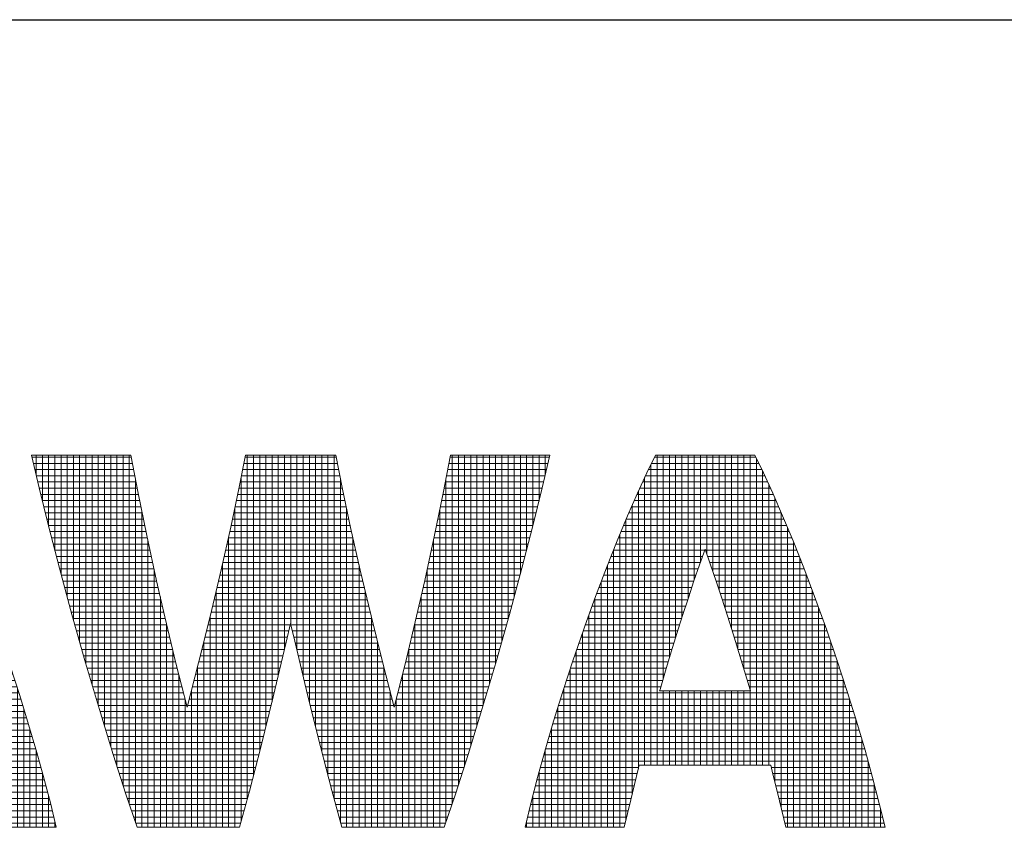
# Model space of a CAD drawing. Header units: millimetres. Extents: x 0 to 1300, y 0 to 891.
# Tile 4 of 124: x 532 to 580, y 51 to 90. Entities that reach past the tile are written whole.
import ezdxf

# ---------------------------------------------------------------- set-up
doc = ezdxf.new("R2010")
doc.units = ezdxf.units.MM
doc.header["$LTSCALE"] = 0.54643
doc.layers.add('NoLayerName_001', color=7, linetype='Continuous')

# ---------------------------------------------------------------- blocks, each defined once
blk = doc.blocks.new('*X153')
at = {"color": 2, "linetype": 'Continuous', "lineweight": 13}
for p, q in [((0, 5.966), (1.599, 5.966)), ((0.068, 5.672), (0.068, 6)), ((0.168, 5.253), (0.168, 6)), ((0.268, 4.847), (0.268, 6)), ((0.368, 4.461), (0.368, 6)), ((0.468, 4.079), (0.468, 6)), ((0.568, 3.711), (0.568, 6)), ((0.668, 3.346), (0.668, 6)), ((0.768, 2.993), (0.768, 6)), ((0.868, 2.64), (0.868, 6)), ((0.968, 2.301), (0.968, 6)), ((1.068, 1.961), (1.068, 6)), ((1.168, 1.633), (1.168, 6)), ((1.268, 1.307), (1.268, 6)), ((1.368, 0.989), (1.368, 6)), ((1.468, 0.676), (1.468, 6)), ((1.568, 0.371), (1.568, 6)), ((3.435, 5.966), (4.899, 5.966)), ((3.468, 0.46), (3.468, 6)), ((3.568, 0.838), (3.568, 6)), ((3.668, 1.222), (3.668, 6)), ((3.768, 1.621), (3.768, 6)), ((3.868, 2.023), (3.868, 6)), ((3.968, 2.44), (3.968, 6)), ((4.068, 2.859), (4.068, 6)), ((4.168, 3.281), (4.168, 6)), ((4.268, 2.853), (4.268, 6)), ((4.368, 2.433), (4.368, 6)), ((4.468, 2.017), (4.468, 6)), ((4.568, 1.615), (4.568, 6)), ((4.668, 1.217), (4.668, 6)), ((4.768, 0.833), (4.768, 6)), ((4.868, 0.455), (4.868, 6)), ((6.736, 5.966), (8.334, 5.966)), ((6.768, 0.376), (6.768, 6)), ((6.868, 0.681), (6.868, 6)), ((6.968, 0.993), (6.968, 6)), ((7.068, 1.311), (7.068, 6)), ((7.168, 1.637), (7.168, 6)), ((7.268, 1.966), (7.268, 6)), ((7.368, 2.305), (7.368, 6)), ((7.468, 2.645), (7.468, 6)), ((7.568, 2.998), (7.568, 6)), ((7.668, 3.351), (7.668, 6)), ((7.768, 3.716), (7.768, 6)), ((7.868, 4.084), (7.868, 6)), ((7.968, 4.466), (7.968, 6)), ((8.068, 4.852), (8.068, 6)), ((8.168, 5.259), (8.168, 6)), ((8.268, 5.679), (8.268, 6)), ((0.023, 5.866), (1.618, 5.866)), ((0.046, 5.766), (1.637, 5.766)), ((3.396, 5.766), (4.938, 5.766)), ((3.416, 5.866), (4.918, 5.866)), ((6.697, 5.766), (8.288, 5.766)), ((6.716, 5.866), (8.311, 5.866)), ((0.069, 5.666), (1.656, 5.666)), ((0.092, 5.566), (1.675, 5.566)), ((1.668, 0.073), (1.668, 5.605)), ((3.357, 5.566), (4.978, 5.566)), ((3.368, 0.095), (3.368, 5.623)), ((3.376, 5.666), (4.958, 5.666)), ((4.968, 0.089), (4.968, 5.616)), ((6.659, 5.566), (8.242, 5.566)), ((6.668, 0.077), (6.668, 5.612)), ((6.678, 5.666), (8.265, 5.666)), ((0.115, 5.466), (1.694, 5.466)), ((3.337, 5.466), (4.997, 5.466)), ((6.64, 5.466), (8.219, 5.466)), ((0.14, 5.366), (1.714, 5.366)), ((0.164, 5.266), (1.734, 5.266)), ((3.295, 5.266), (5.04, 5.266)), ((3.316, 5.366), (5.018, 5.366)), ((6.6, 5.266), (8.17, 5.266)), ((6.62, 5.366), (8.194, 5.366)), ((0.189, 5.166), (1.755, 5.166)), ((1.768, 0), (1.768, 5.103)), ((3.268, 0), (3.268, 5.14)), ((3.273, 5.166), (5.061, 5.166)), ((5.068, 0), (5.068, 5.133)), ((6.568, 0), (6.568, 5.109)), ((6.579, 5.166), (8.145, 5.166)), ((0.214, 5.066), (1.775, 5.066)), ((0.238, 4.966), (1.796, 4.966)), ((3.231, 4.966), (5.103, 4.966)), ((3.252, 5.066), (5.082, 5.066)), ((6.538, 4.966), (8.096, 4.966)), ((6.559, 5.066), (8.121, 5.066)), ((0.263, 4.866), (1.816, 4.866)), ((0.289, 4.766), (1.837, 4.766)), ((3.188, 4.766), (5.146, 4.766)), ((3.21, 4.866), (5.124, 4.866)), ((6.497, 4.766), (8.046, 4.766)), ((6.518, 4.866), (8.071, 4.866)), ((0.314, 4.666), (1.858, 4.666)), ((1.868, 0), (1.868, 4.62)), ((3.165, 4.666), (5.169, 4.666)), ((3.168, 0), (3.168, 4.678)), ((5.168, 0), (5.168, 4.672)), ((6.468, 0), (6.468, 4.627)), ((6.476, 4.666), (8.02, 4.666)), ((0.34, 4.566), (1.879, 4.566)), ((0.366, 4.466), (1.901, 4.466)), ((3.12, 4.466), (5.214, 4.466)), ((3.143, 4.566), (5.192, 4.566)), ((6.433, 4.466), (7.968, 4.466)), ((6.455, 4.566), (7.994, 4.566)), ((0.392, 4.366), (1.923, 4.366)), ((3.098, 4.366), (5.237, 4.366)), ((6.411, 4.366), (7.942, 4.366)), ((0.418, 4.266), (1.945, 4.266)), ((0.444, 4.166), (1.967, 4.166)), ((1.968, 0), (1.968, 4.161)), ((3.053, 4.166), (5.282, 4.166)), ((3.068, 0), (3.068, 4.234)), ((3.075, 4.266), (5.259, 4.266)), ((5.268, 0), (5.268, 4.228)), ((6.368, 0), (6.368, 4.167)), ((6.368, 4.166), (7.89, 4.166)), ((6.389, 4.266), (7.916, 4.266)), ((0.471, 4.066), (1.988, 4.066)), ((0.498, 3.966), (2.01, 3.966)), ((3.005, 3.966), (5.329, 3.966)), ((3.029, 4.066), (5.305, 4.066)), ((6.324, 3.966), (7.836, 3.966)), ((6.346, 4.066), (7.863, 4.066)), ((0.526, 3.866), (2.033, 3.866)), ((2.968, 0), (2.968, 3.808)), ((2.982, 3.866), (5.353, 3.866)), ((6.301, 3.866), (7.809, 3.866)), ((0.553, 3.766), (2.056, 3.766)), ((0.58, 3.666), (2.079, 3.666)), ((2.068, 0), (2.068, 3.714)), ((2.934, 3.666), (5.4, 3.666)), ((2.958, 3.766), (5.376, 3.766)), ((5.368, 0), (5.368, 3.803)), ((6.256, 3.666), (7.754, 3.666)), ((6.268, 0), (6.268, 3.72)), ((6.278, 3.766), (7.781, 3.766)), ((0.607, 3.566), (2.101, 3.566)), ((2.91, 3.566), (5.424, 3.566)), ((6.233, 3.566), (7.727, 3.566)), ((0.634, 3.466), (2.124, 3.466)), ((0.662, 3.366), (2.147, 3.366)), ((2.862, 3.366), (5.472, 3.366)), ((2.868, 0), (2.868, 3.389)), ((2.887, 3.466), (5.448, 3.466)), ((5.468, 0), (5.468, 3.384)), ((6.187, 3.366), (7.672, 3.366)), ((6.21, 3.466), (7.7, 3.466)), ((0.69, 3.266), (2.171, 3.266)), ((2.168, 0), (2.168, 3.281)), ((2.837, 3.266), (4.163, 3.266)), ((4.171, 3.266), (5.497, 3.266)), ((6.163, 3.266), (7.644, 3.266)), ((6.168, 0), (6.168, 3.287)), ((0.719, 3.166), (2.195, 3.166)), ((0.747, 3.066), (2.219, 3.066)), ((2.787, 3.066), (4.116, 3.066)), ((2.812, 3.166), (4.14, 3.166)), ((4.194, 3.166), (5.522, 3.166)), ((4.218, 3.066), (5.547, 3.066)), ((6.115, 3.066), (7.587, 3.066)), ((6.139, 3.166), (7.616, 3.166)), ((0.775, 2.966), (2.243, 2.966)), ((0.804, 2.866), (2.267, 2.866)), ((2.268, 0), (2.268, 2.863)), ((2.737, 2.866), (4.069, 2.866)), ((2.762, 2.966), (4.093, 2.966)), ((2.768, 0), (2.768, 2.988)), ((4.241, 2.966), (5.572, 2.966)), ((4.265, 2.866), (5.597, 2.866)), ((5.568, 0), (5.568, 2.983)), ((6.067, 2.866), (7.531, 2.866)), ((6.068, 0), (6.068, 2.869)), ((6.091, 2.966), (7.559, 2.966)), ((0.832, 2.766), (2.291, 2.766)), ((2.712, 2.766), (4.046, 2.766)), ((4.288, 2.766), (5.622, 2.766)), ((6.043, 2.766), (7.502, 2.766)), ((0.86, 2.666), (2.315, 2.666)), ((0.889, 2.566), (2.34, 2.566)), ((2.662, 2.566), (3.998, 2.566)), ((2.668, 0), (2.668, 2.59)), ((2.688, 2.666), (4.022, 2.666)), ((4.312, 2.666), (5.647, 2.666)), ((4.336, 2.566), (5.673, 2.566)), ((5.668, 0), (5.668, 2.585)), ((5.994, 2.566), (7.445, 2.566)), ((6.019, 2.666), (7.474, 2.666)), ((0.919, 2.466), (2.365, 2.466)), ((2.368, 0), (2.368, 2.455)), ((2.635, 2.466), (3.974, 2.466)), ((4.36, 2.466), (5.699, 2.466)), ((5.968, 0), (5.968, 2.46)), ((5.969, 2.466), (7.415, 2.466)), ((0.948, 2.366), (2.39, 2.366)), ((0.978, 2.266), (2.415, 2.266)), ((2.583, 2.266), (3.927, 2.266)), ((2.609, 2.366), (3.95, 2.366)), ((4.384, 2.366), (5.725, 2.366)), ((4.407, 2.266), (5.751, 2.266)), ((5.919, 2.266), (7.356, 2.266)), ((5.944, 2.366), (7.386, 2.366)), ((1.007, 2.166), (2.44, 2.166)), ((1.037, 2.066), (2.466, 2.066)), ((2.531, 2.066), (3.879, 2.066)), ((2.557, 2.166), (3.903, 2.166)), ((2.568, 0), (2.568, 2.207)), ((4.431, 2.166), (5.777, 2.166)), ((4.456, 2.066), (5.803, 2.066)), ((5.768, 0), (5.768, 2.202)), ((5.868, 0), (5.868, 2.062)), ((5.869, 2.066), (7.297, 2.066)), ((5.894, 2.166), (7.327, 2.166)), ((1.066, 1.966), (2.491, 1.966)), ((2.468, 0), (2.468, 2.058)), ((2.505, 1.966), (3.854, 1.966)), ((4.48, 1.966), (5.829, 1.966)), ((5.844, 1.966), (7.268, 1.966)), ((1.096, 1.866), (3.829, 1.866)), ((1.127, 1.766), (3.804, 1.766)), ((4.505, 1.866), (7.238, 1.866)), ((4.53, 1.766), (7.207, 1.766)), ((1.157, 1.666), (3.779, 1.666)), ((4.555, 1.666), (7.177, 1.666)), ((1.188, 1.566), (3.754, 1.566)), ((1.219, 1.466), (3.729, 1.466)), ((4.58, 1.566), (7.146, 1.566)), ((4.605, 1.466), (7.115, 1.466)), ((1.25, 1.366), (3.704, 1.366)), ((4.63, 1.366), (7.085, 1.366)), ((1.28, 1.266), (3.679, 1.266)), ((1.311, 1.166), (3.653, 1.166)), ((4.655, 1.266), (7.054, 1.266)), ((4.681, 1.166), (7.023, 1.166)), ((1.343, 1.066), (3.627, 1.066)), ((1.375, 0.966), (3.601, 0.966)), ((4.707, 1.066), (6.991, 1.066)), ((4.733, 0.966), (6.959, 0.966)), ((1.407, 0.866), (3.575, 0.866)), ((4.759, 0.866), (6.927, 0.866)), ((1.439, 0.766), (3.549, 0.766)), ((1.471, 0.666), (3.523, 0.666)), ((4.785, 0.766), (6.895, 0.766)), ((4.811, 0.666), (6.863, 0.666)), ((1.503, 0.566), (3.497, 0.566)), ((4.837, 0.566), (6.831, 0.566)), ((1.536, 0.466), (3.469, 0.466)), ((1.569, 0.366), (3.442, 0.366)), ((4.865, 0.466), (6.798, 0.466)), ((4.892, 0.366), (6.765, 0.366)), ((1.603, 0.266), (3.415, 0.266)), ((1.636, 0.166), (3.387, 0.166)), ((4.919, 0.266), (6.731, 0.266)), ((4.947, 0.166), (6.698, 0.166)), ((1.67, 0.066), (3.36, 0.066)), ((4.974, 0.066), (6.664, 0.066))]:
    blk.add_line(p, q, dxfattribs=at)
blk = doc.blocks.new('*X156')
at = {"color": 2, "linetype": 'Continuous', "lineweight": 13}
for p, q in [((1.936, 0.999), (1.936, 5.95)), ((1.944, 5.966), (3.577, 5.966)), ((2.036, 2.223), (2.036, 6)), ((2.136, 2.563), (2.136, 6)), ((2.236, 2.893), (2.236, 6)), ((2.336, 3.214), (2.336, 6)), ((2.436, 3.527), (2.436, 6)), ((2.536, 3.831), (2.536, 6)), ((2.636, 4.127), (2.636, 6)), ((2.736, 4.415), (2.736, 6)), ((2.836, 4.268), (2.836, 6)), ((2.936, 3.977), (2.936, 6)), ((3.036, 3.677), (3.036, 6)), ((3.136, 3.368), (3.136, 6)), ((3.236, 3.05), (3.236, 6)), ((3.336, 2.724), (3.336, 6)), ((3.436, 2.389), (3.436, 6)), ((3.536, 0.999), (3.536, 6)), ((1.836, 0.999), (1.836, 5.744)), ((1.847, 5.766), (3.674, 5.766)), ((1.895, 5.866), (3.625, 5.866)), ((3.636, 0.999), (3.636, 5.844)), ((1.754, 5.566), (3.767, 5.566)), ((1.8, 5.666), (3.721, 5.666)), ((3.736, 0.999), (3.736, 5.634)), ((1.708, 5.466), (3.813, 5.466)), ((1.736, 0.999), (1.736, 5.528)), ((3.836, 0.935), (3.836, 5.416)), ((1.619, 5.266), (3.902, 5.266)), ((1.636, 0.739), (1.636, 5.306)), ((1.662, 5.366), (3.858, 5.366)), ((1.536, 0.328), (1.536, 5.078)), ((1.575, 5.166), (3.946, 5.166)), ((3.936, 0.531), (3.936, 5.189)), ((1.489, 4.966), (4.032, 4.966)), ((1.531, 5.066), (3.989, 5.066)), ((4.036, 0.105), (4.036, 4.956)), ((1.405, 4.766), (4.115, 4.766)), ((1.436, 0), (1.436, 4.839)), ((1.447, 4.866), (4.073, 4.866)), ((1.364, 4.666), (4.157, 4.666)), ((4.136, 0), (4.136, 4.716)), ((1.284, 4.466), (2.754, 4.466)), ((1.324, 4.566), (4.197, 4.566)), ((1.336, 0), (1.336, 4.597)), ((2.766, 4.466), (4.236, 4.466)), ((4.236, 0), (4.236, 4.468)), ((1.236, 0), (1.236, 4.346)), ((1.244, 4.366), (2.719, 4.366)), ((2.801, 4.366), (4.276, 4.366)), ((1.166, 4.166), (2.649, 4.166)), ((1.204, 4.266), (2.684, 4.266)), ((2.836, 4.266), (4.316, 4.266)), ((2.871, 4.166), (4.355, 4.166)), ((4.336, 0), (4.336, 4.216)), ((1.09, 3.966), (2.581, 3.966)), ((1.128, 4.066), (2.615, 4.066)), ((1.136, 0), (1.136, 4.088)), ((2.905, 4.066), (4.393, 4.066)), ((2.939, 3.966), (4.431, 3.966)), ((1.036, 0), (1.036, 3.826)), ((1.051, 3.866), (2.548, 3.866)), ((2.973, 3.866), (4.469, 3.866)), ((4.436, 0), (4.436, 3.953)), ((0.977, 3.666), (2.481, 3.666)), ((1.014, 3.766), (2.514, 3.766)), ((3.006, 3.766), (4.507, 3.766)), ((3.039, 3.666), (4.543, 3.666)), ((4.536, 0), (4.536, 3.686)), ((0.936, 0), (0.936, 3.553)), ((0.941, 3.566), (2.449, 3.566)), ((3.072, 3.566), (4.579, 3.566)), ((0.868, 3.366), (2.384, 3.366)), ((0.905, 3.466), (2.416, 3.466)), ((3.104, 3.466), (4.616, 3.466)), ((3.136, 3.366), (4.652, 3.366)), ((4.636, 0), (4.636, 3.412)), ((0.832, 3.266), (2.352, 3.266)), ((0.836, 0), (0.836, 3.276)), ((3.168, 3.266), (4.688, 3.266)), ((0.762, 3.066), (2.29, 3.066)), ((0.797, 3.166), (2.321, 3.166)), ((3.2, 3.166), (4.723, 3.166)), ((3.231, 3.066), (4.758, 3.066)), ((4.736, 0), (4.736, 3.13)), ((0.694, 2.866), (2.228, 2.866)), ((0.728, 2.966), (2.259, 2.966)), ((0.736, 0), (0.736, 2.989)), ((3.262, 2.966), (4.792, 2.966)), ((3.293, 2.866), (4.826, 2.866)), ((0.66, 2.766), (2.197, 2.766)), ((3.323, 2.766), (4.86, 2.766)), ((4.836, 0), (4.836, 2.838)), ((0.593, 2.566), (2.137, 2.566)), ((0.626, 2.666), (2.167, 2.666)), ((0.636, 0), (0.636, 2.695)), ((3.353, 2.666), (4.894, 2.666)), ((3.383, 2.566), (4.928, 2.566)), ((4.936, 0), (4.936, 2.541)), ((0.536, 0), (0.536, 2.391)), ((0.56, 2.466), (2.107, 2.466)), ((3.413, 2.466), (4.96, 2.466)), ((0.495, 2.266), (2.049, 2.266)), ((0.528, 2.366), (2.078, 2.366)), ((3.442, 2.366), (4.993, 2.366)), ((3.472, 2.266), (5.025, 2.266)), ((5.036, 0), (5.036, 2.233)), ((0.431, 2.066), (5.089, 2.066)), ((0.436, 0), (0.436, 2.081)), ((0.463, 2.166), (5.058, 2.166)), ((2.036, 0.999), (2.036, 2.199)), ((2.136, 0.999), (2.136, 2.199)), ((2.236, 0.999), (2.236, 2.199)), ((2.336, 0.999), (2.336, 2.199)), ((2.436, 0.999), (2.436, 2.199)), ((2.536, 0.999), (2.536, 2.199)), ((2.636, 0.999), (2.636, 2.199)), ((2.736, 0.999), (2.736, 2.199)), ((2.836, 0.999), (2.836, 2.199)), ((2.936, 0.999), (2.936, 2.199)), ((3.036, 0.999), (3.036, 2.199)), ((3.136, 0.999), (3.136, 2.199)), ((3.236, 0.999), (3.236, 2.199)), ((3.336, 0.999), (3.336, 2.199)), ((3.436, 0.999), (3.436, 2.199)), ((0.401, 1.966), (5.12, 1.966)), ((5.136, 0), (5.136, 1.914)), ((0.336, 0), (0.336, 1.757)), ((0.339, 1.766), (5.182, 1.766)), ((0.37, 1.866), (5.151, 1.866)), ((0.308, 1.666), (5.213, 1.666)), ((5.236, 0), (5.236, 1.587)), ((0.249, 1.466), (5.271, 1.466)), ((0.279, 1.566), (5.242, 1.566)), ((0.22, 1.366), (5.3, 1.366)), ((0.236, 0.055), (0.236, 1.421)), ((0.162, 1.166), (5.358, 1.166)), ((0.191, 1.266), (5.33, 1.266)), ((5.336, 0), (5.336, 1.245)), ((0.107, 0.966), (1.693, 0.966)), ((0.134, 1.066), (5.386, 1.066)), ((0.136, 0.272), (0.136, 1.072)), ((3.828, 0.966), (5.414, 0.966)), ((0.079, 0.866), (1.667, 0.866)), ((3.853, 0.866), (5.441, 0.866)), ((5.436, 0), (5.436, 0.886)), ((0.026, 0.666), (1.618, 0.666)), ((0.036, 0.477), (0.036, 0.705)), ((0.052, 0.766), (1.643, 0.766)), ((3.878, 0.766), (5.469, 0.766)), ((3.902, 0.666), (5.495, 0.666)), ((0, 0.566), (1.593, 0.566)), ((3.927, 0.566), (5.52, 0.566)), ((5.536, 0), (5.536, 0.506)), ((0.041, 0.466), (1.569, 0.466)), ((0.09, 0.366), (1.545, 0.366)), ((3.952, 0.466), (5.546, 0.466)), ((3.976, 0.366), (5.572, 0.366)), ((0.139, 0.266), (1.522, 0.266)), ((0.186, 0.166), (1.499, 0.166)), ((3.999, 0.266), (5.596, 0.266)), ((4.022, 0.166), (5.62, 0.166)), ((0.231, 0.066), (1.476, 0.066)), ((4.045, 0.066), (5.644, 0.066)), ((5.636, 0), (5.636, 0.101))]:
    blk.add_line(p, q, dxfattribs=at)
blk = doc.blocks.new('*X157')
at = {"color": 2, "linetype": 'Continuous', "lineweight": 13}
for p, q in [((2.068, 5.966), (3.7, 5.966)), ((2.11, 1), (2.11, 6)), ((2.21, 2.395), (2.21, 6)), ((2.31, 2.73), (2.31, 6)), ((2.41, 3.056), (2.41, 6)), ((2.51, 3.373), (2.51, 6)), ((2.61, 3.682), (2.61, 6)), ((2.71, 3.982), (2.71, 6)), ((2.81, 4.273), (2.81, 6)), ((2.91, 4.41), (2.91, 6)), ((3.01, 4.122), (3.01, 6)), ((3.11, 3.826), (3.11, 6)), ((3.21, 3.522), (3.21, 6)), ((3.31, 3.209), (3.31, 6)), ((3.41, 2.887), (3.41, 6)), ((3.51, 2.557), (3.51, 6)), ((3.61, 2.217), (3.61, 6)), ((3.71, 1), (3.71, 5.946)), ((1.97, 5.766), (3.797, 5.766)), ((2.01, 1), (2.01, 5.847)), ((2.019, 5.866), (3.749, 5.866)), ((3.81, 1), (3.81, 5.74)), ((1.877, 5.566), (3.89, 5.566)), ((1.91, 1), (1.91, 5.637)), ((1.923, 5.666), (3.844, 5.666)), ((1.81, 0.941), (1.81, 5.42)), ((1.831, 5.466), (3.936, 5.466)), ((3.91, 1), (3.91, 5.524)), ((1.742, 5.266), (4.025, 5.266)), ((1.786, 5.366), (3.982, 5.366)), ((4.01, 0.732), (4.01, 5.303)), ((1.698, 5.166), (4.069, 5.166)), ((1.71, 0.538), (1.71, 5.192)), ((1.61, 0.113), (1.61, 4.96)), ((1.612, 4.966), (4.155, 4.966)), ((1.655, 5.066), (4.113, 5.066)), ((4.11, 0.32), (4.11, 5.073)), ((1.529, 4.766), (4.238, 4.766)), ((1.571, 4.866), (4.197, 4.866)), ((4.21, 0), (4.21, 4.835)), ((1.488, 4.666), (4.28, 4.666)), ((1.51, 0), (1.51, 4.719)), ((1.407, 4.466), (2.878, 4.466)), ((1.41, 0), (1.41, 4.472)), ((1.447, 4.566), (4.32, 4.566)), ((2.89, 4.466), (4.36, 4.466)), ((4.31, 0), (4.31, 4.593)), ((1.368, 4.366), (2.843, 4.366)), ((2.925, 4.366), (4.4, 4.366)), ((4.41, 0), (4.41, 4.341)), ((1.289, 4.166), (2.773, 4.166)), ((1.31, 0), (1.31, 4.22)), ((1.328, 4.266), (2.807, 4.266)), ((2.96, 4.266), (4.439, 4.266)), ((2.995, 4.166), (4.479, 4.166)), ((1.213, 3.966), (2.704, 3.966)), ((1.251, 4.066), (2.739, 4.066)), ((3.029, 4.066), (4.516, 4.066)), ((3.063, 3.966), (4.554, 3.966)), ((4.51, 0), (4.51, 4.084)), ((1.175, 3.866), (2.671, 3.866)), ((1.21, 0), (1.21, 3.957)), ((3.096, 3.866), (4.592, 3.866)), ((4.61, 0), (4.61, 3.82)), ((1.101, 3.666), (2.605, 3.666)), ((1.11, 0), (1.11, 3.692)), ((1.137, 3.766), (2.638, 3.766)), ((3.13, 3.766), (4.63, 3.766)), ((3.163, 3.666), (4.667, 3.666)), ((1.064, 3.566), (2.572, 3.566)), ((3.195, 3.566), (4.703, 3.566)), ((4.71, 0), (4.71, 3.548)), ((0.992, 3.366), (2.507, 3.366)), ((1.01, 0), (1.01, 3.415)), ((1.028, 3.466), (2.54, 3.466)), ((3.228, 3.466), (4.739, 3.466)), ((3.26, 3.366), (4.775, 3.366)), ((0.956, 3.266), (2.476, 3.266)), ((3.291, 3.266), (4.812, 3.266)), ((4.81, 0), (4.81, 3.271)), ((0.886, 3.066), (2.413, 3.066)), ((0.91, 0), (0.91, 3.135)), ((0.921, 3.166), (2.444, 3.166)), ((3.323, 3.166), (4.847, 3.166)), ((3.354, 3.066), (4.881, 3.066)), ((0.818, 2.866), (2.351, 2.866)), ((0.852, 2.966), (2.382, 2.966)), ((3.385, 2.966), (4.915, 2.966)), ((3.416, 2.866), (4.95, 2.866)), ((4.91, 0), (4.91, 2.983)), ((0.783, 2.766), (2.321, 2.766)), ((0.81, 0), (0.81, 2.843)), ((3.447, 2.766), (4.984, 2.766)), ((0.71, 0), (0.71, 2.545)), ((0.717, 2.566), (2.26, 2.566)), ((0.749, 2.666), (2.29, 2.666)), ((3.477, 2.666), (5.018, 2.666)), ((3.507, 2.566), (5.051, 2.566)), ((5.01, 0), (5.01, 2.692)), ((0.684, 2.466), (2.231, 2.466)), ((3.537, 2.466), (5.083, 2.466)), ((5.11, 0), (5.11, 2.386)), ((0.61, 0), (0.61, 2.239)), ((0.619, 2.266), (2.172, 2.266)), ((0.651, 2.366), (2.201, 2.366)), ((3.566, 2.366), (5.116, 2.366)), ((3.595, 2.266), (5.149, 2.266)), ((0.555, 2.066), (5.212, 2.066)), ((0.586, 2.166), (5.181, 2.166)), ((2.21, 1), (2.21, 2.2)), ((2.31, 1), (2.31, 2.2)), ((2.41, 1), (2.41, 2.2)), ((2.51, 1), (2.51, 2.2)), ((2.61, 1), (2.61, 2.2)), ((2.71, 1), (2.71, 2.2)), ((2.81, 1), (2.81, 2.2)), ((2.91, 1), (2.91, 2.2)), ((3.01, 1), (3.01, 2.2)), ((3.11, 1), (3.11, 2.2)), ((3.21, 1), (3.21, 2.2)), ((3.31, 1), (3.31, 2.2)), ((3.41, 1), (3.41, 2.2)), ((3.51, 1), (3.51, 2.2)), ((3.61, 1), (3.61, 2.2)), ((5.21, 0), (5.21, 2.074)), ((0.51, 0), (0.51, 1.919)), ((0.524, 1.966), (5.243, 1.966)), ((0.462, 1.766), (5.305, 1.766)), ((0.493, 1.866), (5.274, 1.866)), ((5.31, 0), (5.31, 1.753)), ((0.41, 0), (0.41, 1.591)), ((0.432, 1.666), (5.336, 1.666)), ((0.373, 1.466), (5.395, 1.466)), ((0.402, 1.566), (5.365, 1.566)), ((0.343, 1.366), (5.424, 1.366)), ((5.41, 0), (5.41, 1.415)), ((0.286, 1.166), (5.482, 1.166)), ((0.31, 0), (0.31, 1.252)), ((0.314, 1.266), (5.453, 1.266)), ((0.23, 0.966), (1.816, 0.966)), ((0.258, 1.066), (5.509, 1.066)), ((3.951, 0.966), (5.537, 0.966)), ((5.51, 0), (5.51, 1.065)), ((0.203, 0.866), (1.791, 0.866)), ((0.21, 0), (0.21, 0.891)), ((3.977, 0.866), (5.565, 0.866)), ((0.15, 0.666), (1.742, 0.666)), ((0.176, 0.766), (1.766, 0.766)), ((4.001, 0.766), (5.592, 0.766)), ((4.026, 0.666), (5.618, 0.666)), ((5.61, 0), (5.61, 0.698)), ((0.11, 0), (0.11, 0.512)), ((0.124, 0.566), (1.717, 0.566)), ((4.051, 0.566), (5.644, 0.566)), ((0.072, 0.366), (1.668, 0.366)), ((0.098, 0.466), (1.692, 0.466)), ((4.075, 0.466), (5.67, 0.466)), ((4.099, 0.366), (5.695, 0.366)), ((0.024, 0.166), (1.622, 0.166)), ((0.048, 0.266), (1.645, 0.266)), ((4.122, 0.266), (5.719, 0.266)), ((4.145, 0.166), (5.744, 0.166)), ((5.71, 0), (5.71, 0.307)), ((0, 0.066), (1.599, 0.066)), ((0.01, 0), (0.01, 0.107)), ((4.168, 0.066), (5.768, 0.066))]:
    blk.add_line(p, q, dxfattribs=at)

msp = doc.modelspace()

# ---------------------------------------------------------------- linework, layer by layer
at = {"layer": 'NoLayerName_001', "color": 7, "linetype": 'Continuous', "lineweight": 25}
for p in [(75, 90), (495, 90)]:
    msp.add_line(p, (1230, 90), dxfattribs=at)
at = {"layer": 'NoLayerName_001', "color": 2, "linetype": 'Continuous', "lineweight": 13}
for p, q in [((537.4224, 68.9495), (532.6229, 68.9495)), ((532.6229, 68.9495), (532.9894, 67.3603)), ((537.7762, 67.1026), (537.4224, 68.9495)), ((542.9722, 68.9495), (542.6497, 67.3134)), ((547.3224, 68.9495), (542.9722, 68.9495)), ((547.6467, 67.3061), (547.3224, 68.9495)), ((552.8722, 68.9495), (552.5199, 67.1097)), ((557.6717, 68.9495), (552.8722, 68.9495)), ((557.3052, 67.3603), (557.6717, 68.9495)), ((562.7718, 68.9495), (562.3514, 68.0837)), ((567.5717, 68.9495), (562.7718, 68.9495)), ((567.9923, 68.0828), (567.5717, 68.9495)), ((562.3514, 68.0837), (561.9006, 67.1024)), ((568.4434, 67.1005), (567.9923, 68.0828)), ((532.9894, 67.3603), (533.4392, 65.5291)), ((538.195, 65.0605), (537.7762, 67.1026)), ((542.6497, 67.3134), (542.2567, 65.4588)), ((548.0415, 65.4443), (547.6467, 67.3061)), ((552.5199, 67.1097), (552.1024, 65.0729)), ((556.8554, 65.5291), (557.3052, 67.3603)), ((561.9006, 67.1024), (561.4227, 66.0067)), ((568.9218, 66.0037), (568.4434, 67.1005)), ((561.4227, 66.0067), (560.9224, 64.8024)), ((569.4225, 64.7982), (568.9218, 66.0037)), ((533.4392, 65.5291), (533.9715, 63.4744)), ((542.2567, 65.4588), (541.7946, 63.4067)), ((548.5051, 63.3867), (548.0415, 65.4443)), ((556.3231, 63.4744), (556.8554, 65.5291)), ((538.6711, 62.8727), (538.195, 65.0605)), ((552.1024, 65.0729), (551.6268, 62.8869)), ((560.9224, 64.8024), (560.4063, 63.5002)), ((569.9389, 63.4948), (569.4225, 64.7982)), ((564.9071, 63.6483), (565.1715, 64.4009)), ((565.1715, 64.4009), (565.4376, 63.6428)), ((533.9715, 63.4744), (534.5778, 61.2403)), ((541.7946, 63.4067), (541.2703, 61.2001)), ((549.0301, 61.1781), (548.5051, 63.3867)), ((555.7168, 61.2403), (556.3231, 63.4744)), ((560.4063, 63.5002), (559.8824, 62.1159)), ((564.6377, 62.8613), (564.9071, 63.6483)), ((565.4376, 63.6428), (565.7085, 62.8507)), ((570.4632, 62.1094), (569.9389, 63.4948)), ((539.0685, 61.1327), (538.6711, 62.8727)), ((551.6268, 62.8869), (551.2328, 61.1609)), ((564.3646, 62.0423), (564.6377, 62.8613)), ((565.7085, 62.8507), (565.9829, 62.0274)), ((559.8824, 62.1159), (559.3598, 60.6702)), ((564.089, 61.1947), (564.3646, 62.0423)), ((565.9829, 62.0274), (566.2594, 61.1765)), ((570.986, 60.6628), (570.4632, 62.1094)), ((534.5778, 61.2403), (535.2402, 58.9011)), ((539.604, 58.8932), (539.0685, 61.1327)), ((541.2703, 61.2001), (540.6982, 58.9069)), ((549.6016, 58.8885), (549.0301, 61.1781)), ((551.2328, 61.1609), (550.6948, 58.9089)), ((555.0544, 58.9011), (555.7168, 61.2403)), ((563.8125, 60.3224), (564.089, 61.1947)), ((566.2594, 61.1765), (566.5363, 60.3022)), ((544.9369, 59.8956), (545.1471, 60.804)), ((545.1471, 60.804), (545.3461, 59.9435)), ((559.2931, 60.481), (558.7848, 58.9989)), ((559.3598, 60.6702), (559.2931, 60.481)), ((571.0507, 60.4793), (570.986, 60.6628)), ((571.559, 58.997), (571.0507, 60.4793)), ((563.5368, 59.4303), (563.8125, 60.3224)), ((566.5363, 60.3022), (566.8119, 59.4098)), ((544.3075, 57.2528), (544.9369, 59.8956)), ((545.3461, 59.9435), (545.9757, 57.2988)), ((563.2637, 58.524), (563.5368, 59.4303)), ((566.8119, 59.4098), (567.0843, 58.505)), ((532.0531, 57.3291), (531.5878, 58.7632)), ((535.2402, 58.9011), (535.9062, 56.6412)), ((540.1392, 56.7655), (539.604, 58.8932)), ((540.6982, 58.9069), (540.1392, 56.7655)), ((550.1562, 56.7655), (549.6016, 58.8885)), ((550.6948, 58.9089), (550.1562, 56.7655)), ((554.3884, 56.6412), (555.0544, 58.9011)), ((558.7848, 58.9989), (558.3023, 57.5225)), ((562.9953, 57.6096), (563.2637, 58.524)), ((572.0416, 57.5205), (571.559, 58.997)), ((567.0843, 58.505), (567.3515, 57.5941)), ((562.9781, 57.5501), (562.9953, 57.6096)), ((567.3515, 57.5941), (567.3642, 57.5501)), ((532.4863, 55.9261), (532.0531, 57.3291)), ((543.703, 54.8226), (544.3075, 57.2528)), ((545.9757, 57.2988), (546.583, 54.856)), ((558.3023, 57.5225), (557.853, 56.0762)), ((567.3642, 57.5501), (562.9781, 57.5501)), ((572.4908, 56.0744), (572.0416, 57.5205)), ((535.9062, 56.6412), (536.5715, 54.472)), ((553.7231, 54.472), (554.3884, 56.6412)), ((532.8824, 54.5733), (532.4863, 55.9261)), ((557.853, 56.0762), (557.4425, 54.6809)), ((572.9013, 54.6794), (572.4908, 56.0744)), ((543.1521, 52.7059), (543.703, 54.8226)), ((546.583, 54.856), (547.1381, 52.7221)), ((533.238, 53.286), (532.8824, 54.5733)), ((536.5715, 54.472), (537.1836, 52.5587)), ((553.111, 52.5587), (553.7231, 54.472)), ((557.4425, 54.6809), (557.0745, 53.3537)), ((573.2692, 53.3527), (572.9013, 54.6794)), ((561.9464, 53.7616), (561.9946, 53.9499)), ((561.9946, 53.9499), (568.3485, 53.9499)), ((568.3485, 53.9499), (568.4197, 53.6715)), ((557.0745, 53.3537), (556.751, 52.1072)), ((561.5796, 52.2807), (561.9464, 53.7616)), ((568.4197, 53.6715), (568.775, 52.2336)), ((573.5926, 52.1067), (573.2692, 53.3527)), ((533.5513, 52.0756), (533.238, 53.286)), ((537.1836, 52.5587), (537.7225, 50.9499)), ((542.6717, 50.9499), (543.1521, 52.7059)), ((547.1381, 52.7221), (547.6225, 50.9499)), ((552.5721, 50.9499), (553.111, 52.5587)), ((533.8221, 50.9499), (533.5513, 52.0756)), ((556.751, 52.1072), (556.4725, 50.9499)), ((561.2711, 50.9499), (561.5796, 52.2807)), ((568.775, 52.2336), (569.0711, 50.9499)), ((573.871, 50.9499), (573.5926, 52.1067)), ((529.0222, 50.9499), (533.8221, 50.9499)), ((537.7225, 50.9499), (542.6717, 50.9499)), ((547.6225, 50.9499), (552.5721, 50.9499)), ((556.4725, 50.9499), (561.2711, 50.9499)), ((569.0711, 50.9499), (573.871, 50.9499))]:
    msp.add_line(p, q, dxfattribs=at)

# ---------------------------------------------------------------- block references
at = {"layer": 'NoLayerName_001', "xscale": 3, "yscale": 3, "zscale": 3}
for name, p in [('*X156', (516.8417, 50.9499)), ('*X153', (532.6461, 50.9499)), ('*X157', (556.5204, 50.9499))]:
    msp.add_blockref(name, p, dxfattribs=at)

doc.saveas('drawing.dxf')
